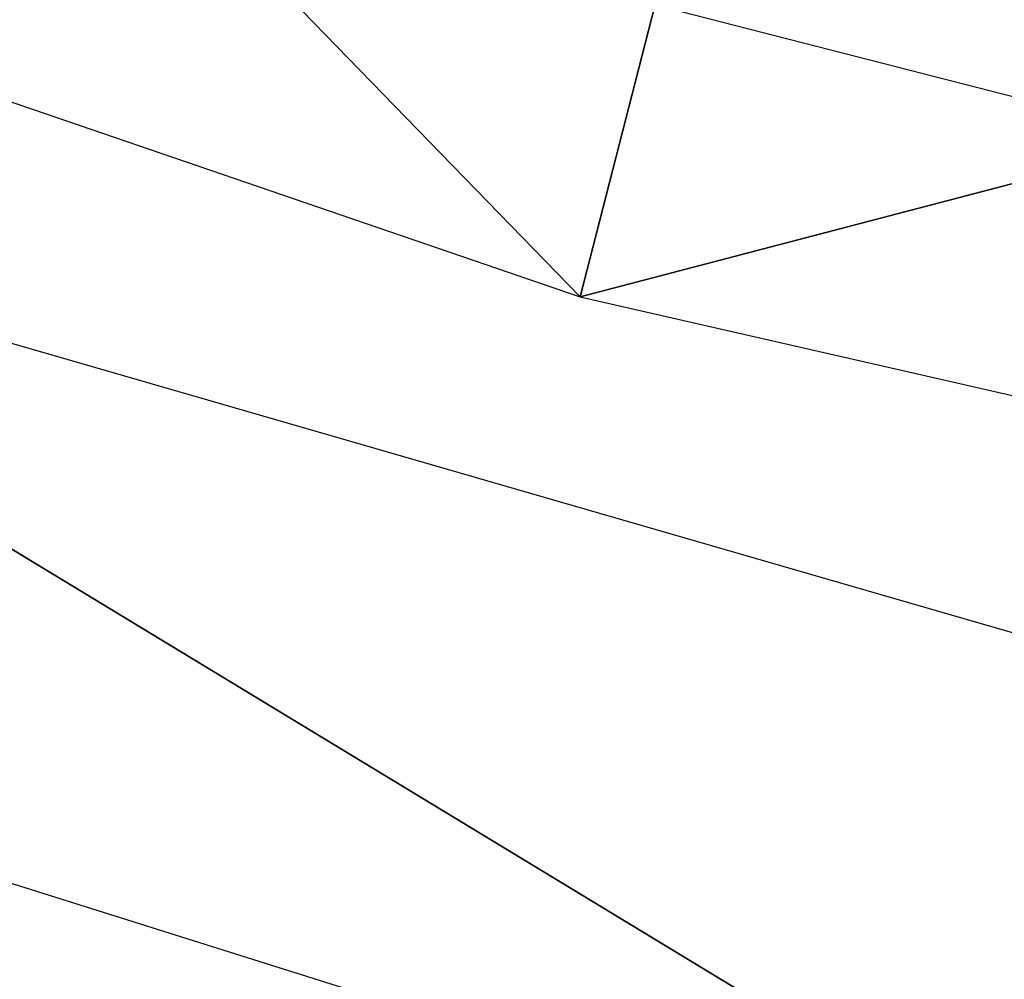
# Model space of a CAD drawing. Header units: millimetres. Extents: x 11 to 117, y -52 to 37.
# Tile 157 of 256: x 32.19 to 33.28, y -42.28 to -41.21. Entities that reach past the tile are written whole.
import ezdxf

# ---------------------------------------------------------------- set-up
doc = ezdxf.new("R2010")
doc.units = ezdxf.units.MM
doc.header["$LTSCALE"] = 25.4
doc.layers.get('0').update_dxf_attribs({"true_color": 0xff5454})

# ---------------------------------------------------------------- blocks, each defined once
blk = doc.blocks.new('PROFILE-IRIS-LED-7W-8995-8997-8996-8998.STL#2')
at = {"color": 18, "true_color": 0x000000}
mesh = blk.add_polyface(dxfattribs=at)
corners = [(32.64870071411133, 4.817390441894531, 92.50029754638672), (16.6676025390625, -43.13197326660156, 30.33557510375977), (19.65563774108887, -45.85062026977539, 31.96987152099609), (29.66066551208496, 7.536036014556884, 90.86600494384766)]
mesh.append_faces([[corners[k] for k in face] for face in [(0, 1, 2), (1, 0, 3)]], dxfattribs={"vtx0": -1, "color": 18})
mesh = blk.add_polyface(dxfattribs=at)
corners = [(17.43421745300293, -42.73019409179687, 29.83470153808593), (33.13338088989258, 4.694568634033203, 91.17742919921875), (20.30273246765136, -45.34009552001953, 31.40362548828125), (30.26486778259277, 7.304468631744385, 89.60850524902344)]
mesh.append_faces([[corners[k] for k in face] for face in [(0, 1, 2), (1, 0, 3)]], dxfattribs={"vtx0": -1, "color": 18})
at = {"color": 7, "true_color": 0xffffff}
mesh = blk.add_polyface(dxfattribs=at)
corners = [(32.81221008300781, -41.51526641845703, 44.05942153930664), (30.10140228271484, -38.72538375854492, 45.87443923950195), (29.66288566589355, -40.43542861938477, 43.83153915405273), (33.25072479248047, -39.80522155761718, 46.10232162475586)]
mesh.append_faces([[corners[k] for k in face] for face in [(0, 1, 2), (1, 0, 3)]], dxfattribs={"vtx0": -1, "color": 7})
mesh = blk.add_polyface(dxfattribs=at)
corners = [(36.50319671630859, -40.54806900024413, 46.02598190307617), (32.81221008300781, -41.51526641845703, 44.05942153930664), (36.06468200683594, -42.25811386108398, 43.98308181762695), (33.25072479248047, -39.80522155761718, 46.10232162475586)]
mesh.append_faces([[corners[k] for k in face] for face in [(0, 1, 2), (1, 0, 3)]], dxfattribs={"vtx0": -1, "color": 7})
at = {"color": 18, "true_color": 0x000000}
mesh = blk.add_polyface(dxfattribs=at)
corners = [(32.55577087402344, -40.09477996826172, 35.48339080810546), (35.09114456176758, -41.75314331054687, 34.35325622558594), (32.31318283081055, -41.04077529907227, 34.35325622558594), (35.3337287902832, -40.80714416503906, 35.48339080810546)]
mesh.append_faces([[corners[k] for k in face] for face in [(0, 1, 2), (1, 0, 3)]], dxfattribs={"vtx0": -1, "color": 18})
mesh = blk.add_polyface(dxfattribs=at)
corners = [(31.45673751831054, -41.35821533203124, 34.80281448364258), (34.06034088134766, -42.93824386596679, 33.95973205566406), (31.25928306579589, -42.12821197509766, 33.88293838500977), (34.25779342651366, -42.16824722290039, 34.87960815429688)]
mesh.append_faces([[corners[k] for k in face] for face in [(0, 1, 2), (1, 0, 3)]], dxfattribs={"vtx0": -1, "color": 18})
mesh = blk.add_polyface(dxfattribs=at)
corners = [(31.36522483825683, -50.51013565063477, 33.35669326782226), (30.1735553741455, -41.53767395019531, 42.70164489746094), (28.13367080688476, -49.49245071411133, 33.19849014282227), (33.40510940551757, -42.55535888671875, 42.85984802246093)]
mesh.append_faces([[corners[k] for k in face] for face in [(0, 1, 2), (1, 0, 3)]], dxfattribs={"vtx0": -1, "color": 18})

msp = doc.modelspace()

# ---------------------------------------------------------------- block references
at = {"color": 0}
msp.add_blockref('PROFILE-IRIS-LED-7W-8995-8997-8996-8998.STL#2', (0, 0), dxfattribs=at)

doc.saveas('drawing.dxf')
